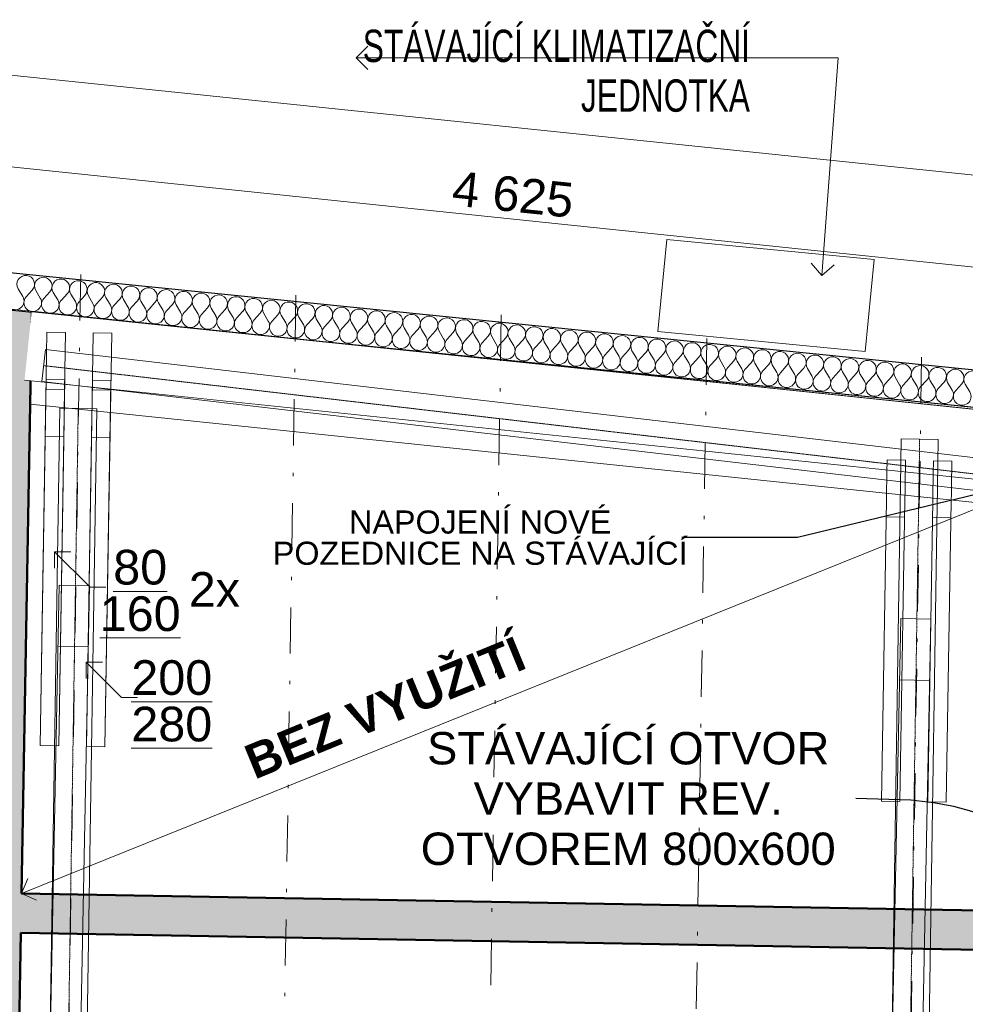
# Model space of a CAD drawing. Header units: millimetres. Extents: x -23738 to 4435, y -2716 to 20653.
# Tile 54 of 160: x -20066 to -15978, y 6985 to 11244. Entities that reach past the tile are written whole.
import ezdxf

# ---------------------------------------------------------------- set-up
doc = ezdxf.new("R2010")
doc.units = ezdxf.units.MM
doc.header["$MEASUREMENT"] = 0
for name, pattern in [('Wipeout_Contour', [1000, 0, -1000]), ('Čerchovaná', [450, 200, -117.5, 15, -117.5]), ('Čerchovaná S', [3.5, 1.5, -0.85, 0.3, -0.85])]:
    doc.linetypes.add(name, pattern=pattern)
for name, color, linetype in [('9._POHLED ZÁPADNÍ_2_0', 7, 'Continuous'), ('9._POHLED ZÁPADNÍ_2_2D prvky - obecné', 7, 'Continuous'), ('9._POHLED ZÁPADNÍ_2_Anotace - S', 7, 'Continuous'), ('9._POHLED ZÁPADNÍ_2_Anotace - SP', 7, 'Continuous'), ('9._POHLED ZÁPADNÍ_2_Konstrukce - krov', 7, 'Continuous'), ('9._POHLED ZÁPADNÍ_2_Konstrukce - nosné', 7, 'Continuous'), ('9._POHLED ZÁPADNÍ_2_Kóty - SP', 7, 'Continuous'), ('9._POHLED ZÁPADNÍ_2_Nové_Anotace - SP', 7, 'Continuous'), ('9._POHLED ZÁPADNÍ_2_Nové_Konstrukce - nosné', 7, 'Continuous'), ('9._POHLED ZÁPADNÍ_2_Nové_Výplně - Povrchové', 7, 'Continuous'), ('9._POHLED ZÁPADNÍ_2_Nové_Výplně – Řezové', 7, 'Continuous'), ('9._POHLED ZÁPADNÍ_2_Výplně - Povrchové', 7, 'Continuous'), ('9._POHLED ZÁPADNÍ_2_Výplně – Řezové', 7, 'Continuous'), ('9._POHLED ZÁPADNÍ_2_VÝTAH VAR 1', 7, 'Continuous')]:
    doc.layers.add(name, color=color, linetype=linetype)
doc.styles.add('GENEROVANÝ_STYL_1', font='txt')
doc.styles.add('GENEROVANÝ_STYL_2', font='arial.ttf')
doc.styles.add('GENEROVANÝ_STYL_4', font='txt')

# ---------------------------------------------------------------- blocks, each defined once
blk = doc.blocks.new('*X20', base_point=(-24533.1, -6254.2))
at = {"layer": '9._POHLED ZÁPADNÍ_2_Nové_Výplně – Řezové', "color": 21, "linetype": 'Continuous', "lineweight": 20, "true_color": 0xffaaaa}
for p, q in [((-20052.7, 10047.6), (-20072.4, 10080.2)), ((-20037.5, 10046.1), (-20011.7, 10074.1)), ((-19976.9, 10040), (-19996.6, 10072.6)), ((-19961.7, 10038.4), (-19935.9, 10066.5)), ((-19901.1, 10032.3), (-19920.8, 10064.9)), ((-19885.9, 10030.8), (-19860.1, 10058.8)), ((-19825.3, 10024.7), (-19845, 10057.3)), ((-19810.1, 10023.1), (-19784.3, 10051.2)), ((-19749.5, 10017), (-19769.2, 10049.6)), ((-19734.3, 10015.5), (-19708.5, 10043.5)), ((-19673.7, 10009.4), (-19693.4, 10042)), ((-19658.5, 10007.8), (-19632.7, 10035.9)), ((-19597.9, 10001.7), (-19617.6, 10034.3)), ((-19582.7, 10000.2), (-19556.9, 10028.2)), ((-19522.1, 9994.1), (-19541.7, 10026.7)), ((-19506.9, 9992.5), (-19481.1, 10020.6)), ((-19446.3, 9986.4), (-19465.9, 10019)), ((-19431.1, 9984.9), (-19405.3, 10012.9)), ((-19370.5, 9978.8), (-19390.1, 10011.4)), ((-19355.3, 9977.2), (-19329.5, 10005.3)), ((-19294.6, 9971.1), (-19314.3, 10003.7)), ((-19279.5, 9969.6), (-19253.7, 9997.6)), ((-19218.8, 9963.5), (-19238.5, 9996.1)), ((-19203.7, 9962), (-19177.9, 9990)), ((-19143, 9955.8), (-19162.7, 9988.5)), ((-19127.9, 9954.3), (-19102.1, 9982.3)), ((-19067.2, 9948.2), (-19086.9, 9980.8)), ((-19052.1, 9946.7), (-19026.3, 9974.7)), ((-18991.4, 9940.5), (-19011.1, 9973.2)), ((-18976.3, 9939), (-18950.5, 9967)), ((-18915.6, 9932.9), (-18935.3, 9965.5)), ((-18900.5, 9931.4), (-18874.7, 9959.4)), ((-18839.8, 9925.2), (-18859.5, 9957.9)), ((-18824.7, 9923.7), (-18798.9, 9951.7)), ((-18764, 9917.6), (-18783.7, 9950.2)), ((-18748.8, 9916.1), (-18723, 9944.1)), ((-18688.2, 9909.9), (-18707.9, 9942.6)), ((-18673, 9908.4), (-18647.2, 9936.4)), ((-18612.4, 9902.3), (-18632.1, 9934.9)), ((-18597.2, 9900.8), (-18571.4, 9928.8)), ((-18536.6, 9894.6), (-18556.3, 9927.3)), ((-18521.4, 9893.1), (-18495.6, 9921.1)), ((-18460.8, 9887), (-18480.5, 9919.6)), ((-18445.6, 9885.5), (-18419.8, 9913.5)), ((-18385, 9879.4), (-18404.7, 9912)), ((-18369.8, 9877.8), (-18344, 9905.9)), ((-18309.2, 9871.7), (-18328.9, 9904.3)), ((-18294, 9870.2), (-18268.2, 9898.2)), ((-18233.4, 9864.1), (-18253.1, 9896.7)), ((-18218.2, 9862.5), (-18192.4, 9890.6)), ((-18157.6, 9856.4), (-18177.2, 9889)), ((-18142.4, 9854.9), (-18116.6, 9882.9)), ((-18081.8, 9848.8), (-18101.4, 9881.4)), ((-18066.6, 9847.2), (-18040.8, 9875.3)), ((-18006, 9841.1), (-18025.6, 9873.7)), ((-17990.8, 9839.6), (-17965, 9867.6)), ((-17930.1, 9833.5), (-17949.8, 9866.1)), ((-17915, 9831.9), (-17889.2, 9860)), ((-17854.3, 9825.8), (-17874, 9858.4)), ((-17839.2, 9824.3), (-17813.4, 9852.3)), ((-17778.5, 9818.2), (-17798.2, 9850.8)), ((-17763.4, 9816.6), (-17737.6, 9844.7)), ((-17702.7, 9810.5), (-17722.4, 9843.1)), ((-17687.6, 9809), (-17661.8, 9837)), ((-17626.9, 9802.9), (-17646.6, 9835.5)), ((-17611.8, 9801.3), (-17586, 9829.4)), ((-17551.1, 9795.2), (-17570.8, 9827.8)), ((-17536, 9793.7), (-17510.2, 9821.7)), ((-17475.3, 9787.6), (-17495, 9820.2)), ((-17460.2, 9786), (-17434.4, 9814.1)), ((-17399.5, 9779.9), (-17419.2, 9812.5)), ((-17384.3, 9778.4), (-17358.5, 9806.4)), ((-17323.7, 9772.3), (-17343.4, 9804.9)), ((-17308.5, 9770.8), (-17282.7, 9798.8)), ((-17247.9, 9764.6), (-17267.6, 9797.3)), ((-17232.7, 9763.1), (-17206.9, 9791.1)), ((-17172.1, 9757), (-17191.8, 9789.6)), ((-17156.9, 9755.5), (-17131.1, 9783.5)), ((-17096.3, 9749.3), (-17116, 9782)), ((-17081.1, 9747.8), (-17055.3, 9775.8)), ((-17020.5, 9741.7), (-17040.2, 9774.3)), ((-17005.3, 9740.2), (-16979.5, 9768.2)), ((-16944.7, 9734), (-16964.4, 9766.7)), ((-16929.5, 9732.5), (-16903.7, 9760.5)), ((-16868.9, 9726.4), (-16888.6, 9759)), ((-16853.7, 9724.9), (-16827.9, 9752.9)), ((-16793.1, 9718.7), (-16812.7, 9751.4)), ((-16777.9, 9717.2), (-16752.1, 9745.2)), ((-16717.3, 9711.1), (-16736.9, 9743.7)), ((-16702.1, 9709.6), (-16676.3, 9737.6)), ((-16641.5, 9703.5), (-16661.1, 9736.1)), ((-16626.3, 9701.9), (-16600.5, 9729.9)), ((-16565.6, 9695.8), (-16585.3, 9728.4)), ((-16550.5, 9694.3), (-16524.7, 9722.3)), ((-16489.8, 9688.2), (-16509.5, 9720.8)), ((-16474.7, 9686.6), (-16448.9, 9714.7)), ((-16414, 9680.5), (-16433.7, 9713.1)), ((-16398.9, 9679), (-16373.1, 9707)), ((-16338.2, 9672.9), (-16357.9, 9705.5)), ((-16323.1, 9671.3), (-16297.3, 9699.4)), ((-16262.4, 9665.2), (-16282.1, 9697.8)), ((-16247.3, 9663.7), (-16221.5, 9691.7)), ((-16186.6, 9657.6), (-16206.3, 9690.2)), ((-16171.5, 9656), (-16145.7, 9684.1)), ((-16110.8, 9649.9), (-16130.5, 9682.5)), ((-16095.7, 9648.4), (-16069.9, 9676.4)), ((-16035, 9642.3), (-16054.7, 9674.9)), ((-16019.8, 9640.7), (-15994, 9668.8)), ((-15959.2, 9634.6), (-15978.9, 9667.2))]:
    blk.add_line(p, q, dxfattribs=at)
for centre, start, end in [((-20039.8, 10099.9), 84.239, 211.1089), ((-20039.8, 10099.9), 317.3691, 84.239), ((-19964, 10092.3), 84.239, 211.1089), ((-19964, 10092.3), 317.3691, 84.239), ((-19888.2, 10084.6), 84.239, 211.1089), ((-19888.2, 10084.6), 317.3691, 84.239), ((-19812.4, 10077), 84.239, 211.1089), ((-19812.4, 10077), 317.3691, 84.239), ((-19736.5, 10069.3), 84.239, 211.1089), ((-19736.5, 10069.3), 317.3691, 84.239), ((-19660.7, 10061.7), 84.239, 211.1089), ((-19660.7, 10061.7), 317.3691, 84.239), ((-20085.3, 10027.9), 137.3691, 31.1089), ((-19584.9, 10054), 84.239, 211.1089), ((-19584.9, 10054), 317.3691, 84.239), ((-19509.1, 10046.4), 84.239, 211.1089), ((-19509.1, 10046.4), 317.3691, 84.239), ((-19433.3, 10038.7), 84.239, 211.1089), ((-19433.3, 10038.7), 317.3691, 84.239), ((-19357.5, 10031.1), 84.239, 211.1089), ((-19357.5, 10031.1), 317.3691, 84.239), ((-19281.7, 10023.4), 84.239, 211.1089), ((-19281.7, 10023.4), 317.3691, 84.239), ((-19205.9, 10015.8), 84.239, 211.1089), ((-19205.9, 10015.8), 317.3691, 84.239), ((-20009.5, 10020.3), 137.3691, 31.1089), ((-19933.7, 10012.6), 137.3691, 31.1089), ((-19857.9, 10005), 137.3691, 31.1089), ((-19782.1, 9997.3), 137.3691, 31.1089), ((-19706.3, 9989.7), 137.3691, 31.1089), ((-19130.1, 10008.1), 84.239, 211.1089), ((-19130.1, 10008.1), 317.3691, 84.239), ((-19054.3, 10000.5), 84.239, 211.1089), ((-19054.3, 10000.5), 317.3691, 84.239), ((-18978.5, 9992.8), 84.239, 211.1089), ((-18978.5, 9992.8), 317.3691, 84.239), ((-18902.7, 9985.2), 84.239, 211.1089), ((-18902.7, 9985.2), 317.3691, 84.239), ((-18826.9, 9977.5), 84.239, 211.1089), ((-18826.9, 9977.5), 317.3691, 84.239), ((-19630.5, 9982), 137.3691, 31.1089), ((-19554.7, 9974.4), 137.3691, 31.1089), ((-19478.9, 9966.7), 137.3691, 31.1089), ((-19403.1, 9959.1), 137.3691, 31.1089), ((-19327.3, 9951.4), 137.3691, 31.1089), ((-19251.5, 9943.8), 137.3691, 31.1089), ((-18751.1, 9969.9), 84.239, 211.1089), ((-18751.1, 9969.9), 317.3691, 84.239), ((-18675.3, 9962.2), 84.239, 211.1089), ((-18675.3, 9962.2), 317.3691, 84.239), ((-18599.5, 9954.6), 84.239, 211.1089), ((-18599.5, 9954.6), 317.3691, 84.239), ((-18523.7, 9946.9), 84.239, 211.1089), ((-18523.7, 9946.9), 317.3691, 84.239), ((-18447.9, 9939.3), 84.239, 211.1089), ((-18447.9, 9939.3), 317.3691, 84.239), ((-18372, 9931.7), 84.239, 211.1089), ((-18372, 9931.7), 317.3691, 84.239), ((-19175.7, 9936.2), 137.3691, 31.1089), ((-19099.8, 9928.5), 137.3691, 31.1089), ((-19024, 9920.9), 137.3691, 31.1089), ((-18948.2, 9913.2), 137.3691, 31.1089), ((-18872.4, 9905.6), 137.3691, 31.1089), ((-18796.6, 9897.9), 137.3691, 31.1089), ((-18296.2, 9924), 84.239, 211.1089), ((-18296.2, 9924), 317.3691, 84.239), ((-18220.4, 9916.4), 84.239, 211.1089), ((-18220.4, 9916.4), 317.3691, 84.239), ((-18144.6, 9908.7), 84.239, 211.1089), ((-18144.6, 9908.7), 317.3691, 84.239), ((-18068.8, 9901.1), 84.239, 211.1089), ((-18068.8, 9901.1), 317.3691, 84.239), ((-17993, 9893.4), 84.239, 211.1089), ((-17993, 9893.4), 317.3691, 84.239), ((-17917.2, 9885.8), 84.239, 211.1089), ((-17917.2, 9885.8), 317.3691, 84.239), ((-18720.8, 9890.3), 137.3691, 31.1089), ((-18645, 9882.6), 137.3691, 31.1089), ((-18569.2, 9875), 137.3691, 31.1089), ((-18493.4, 9867.3), 137.3691, 31.1089), ((-18417.6, 9859.7), 137.3691, 31.1089), ((-17841.4, 9878.1), 84.239, 211.1089), ((-17841.4, 9878.1), 317.3691, 84.239), ((-17765.6, 9870.5), 84.239, 211.1089), ((-17765.6, 9870.5), 317.3691, 84.239), ((-17689.8, 9862.8), 84.239, 211.1089), ((-17689.8, 9862.8), 317.3691, 84.239), ((-17614, 9855.2), 84.239, 211.1089), ((-17614, 9855.2), 317.3691, 84.239), ((-17538.2, 9847.5), 84.239, 211.1089), ((-17538.2, 9847.5), 317.3691, 84.239), ((-18341.8, 9852), 137.3691, 31.1089), ((-18266, 9844.4), 137.3691, 31.1089), ((-18190.2, 9836.7), 137.3691, 31.1089), ((-18114.4, 9829.1), 137.3691, 31.1089), ((-18038.6, 9821.4), 137.3691, 31.1089), ((-17962.8, 9813.8), 137.3691, 31.1089), ((-17462.4, 9839.9), 84.239, 211.1089), ((-17462.4, 9839.9), 317.3691, 84.239), ((-17386.6, 9832.2), 84.239, 211.1089), ((-17386.6, 9832.2), 317.3691, 84.239), ((-17310.8, 9824.6), 84.239, 211.1089), ((-17310.8, 9824.6), 317.3691, 84.239), ((-17235, 9816.9), 84.239, 211.1089), ((-17235, 9816.9), 317.3691, 84.239), ((-17159.2, 9809.3), 84.239, 211.1089), ((-17159.2, 9809.3), 317.3691, 84.239), ((-17083.4, 9801.6), 84.239, 211.1089), ((-17083.4, 9801.6), 317.3691, 84.239), ((-17887, 9806.1), 137.3691, 31.1089), ((-17811.2, 9798.5), 137.3691, 31.1089), ((-17735.3, 9790.8), 137.3691, 31.1089), ((-17659.5, 9783.2), 137.3691, 31.1089), ((-17583.7, 9775.5), 137.3691, 31.1089), ((-17007.5, 9794), 84.239, 211.1089), ((-17007.5, 9794), 317.3691, 84.239), ((-16931.7, 9786.3), 84.239, 211.1089), ((-16931.7, 9786.3), 317.3691, 84.239), ((-16855.9, 9778.7), 84.239, 211.1089), ((-16855.9, 9778.7), 317.3691, 84.239), ((-16780.1, 9771), 84.239, 211.1089), ((-16780.1, 9771), 317.3691, 84.239), ((-16704.3, 9763.4), 84.239, 211.1089), ((-16704.3, 9763.4), 317.3691, 84.239), ((-17507.9, 9767.9), 137.3691, 31.1089), ((-17432.1, 9760.2), 137.3691, 31.1089), ((-17356.3, 9752.6), 137.3691, 31.1089), ((-17280.5, 9745), 137.3691, 31.1089), ((-17204.7, 9737.3), 137.3691, 31.1089), ((-17128.9, 9729.7), 137.3691, 31.1089), ((-16628.5, 9755.7), 84.239, 211.1089), ((-16628.5, 9755.7), 317.3691, 84.239), ((-16552.7, 9748.1), 84.239, 211.1089), ((-16552.7, 9748.1), 317.3691, 84.239), ((-16476.9, 9740.5), 84.239, 211.1089), ((-16476.9, 9740.5), 317.3691, 84.239), ((-16401.1, 9732.8), 84.239, 211.1089), ((-16401.1, 9732.8), 317.3691, 84.239), ((-16325.3, 9725.2), 84.239, 211.1089), ((-16325.3, 9725.2), 317.3691, 84.239), ((-16249.5, 9717.5), 84.239, 211.1089), ((-16249.5, 9717.5), 317.3691, 84.239), ((-17053.1, 9722), 137.3691, 31.1089), ((-16977.3, 9714.4), 137.3691, 31.1089), ((-16901.5, 9706.7), 137.3691, 31.1089), ((-16825.7, 9699.1), 137.3691, 31.1089), ((-16749.9, 9691.4), 137.3691, 31.1089), ((-16173.7, 9709.9), 84.239, 211.1089), ((-16173.7, 9709.9), 317.3691, 84.239), ((-16097.9, 9702.2), 84.239, 211.1089), ((-16097.9, 9702.2), 317.3691, 84.239), ((-16022.1, 9694.6), 84.239, 211.1089), ((-16022.1, 9694.6), 317.3691, 84.239), ((-15946.3, 9686.9), 84.239, 211.1089), ((-16674.1, 9683.8), 137.3691, 31.1089), ((-16598.3, 9676.1), 137.3691, 31.1089), ((-16522.5, 9668.5), 137.3691, 31.1089), ((-16446.7, 9660.8), 137.3691, 31.1089), ((-16370.8, 9653.2), 137.3691, 31.1089), ((-16295, 9645.5), 137.3691, 31.1089), ((-16219.2, 9637.9), 137.3691, 31.1089), ((-16143.4, 9630.2), 137.3691, 31.1089), ((-16067.6, 9622.6), 137.3691, 31.1089), ((-15991.8, 9614.9), 137.3691, 31.1089)]:
    blk.add_arc(centre, 38.1, start, end, dxfattribs=at)

msp = doc.modelspace()

# ---------------------------------------------------------------- hatches: boundary and pattern name
at = {"layer": '9._POHLED ZÁPADNÍ_2_Výplně – Řezové', "linetype": 'Continuous', "lineweight": 13}
msp.add_hatch(color=254, dxfattribs=at).paths.add_polyline_path([(-15914.8, 7391.1), (-20058.2, 7464), (-20061.2, 7294.1), (-15917.3, 7221.1)])

# ---------------------------------------------------------------- linework, layer by layer
at = {"layer": '9._POHLED ZÁPADNÍ_2_Anotace - S', "color": 8, "linetype": 'Continuous', "lineweight": 13}
for p, q in [((-19761.9, 8789.9), (-19915.1, 8943.1)), ((-19915.1, 8943.1), (-19844.4, 8943.1)), ((-19915.1, 8943.1), (-19915.1, 8872.4)), ((-19693.2, 8789.9), (-19761.9, 8789.9)), ((-19625.6, 8312.5), (-19778.8, 8465.7)), ((-19778.8, 8465.7), (-19708.1, 8465.7)), ((-19778.8, 8465.7), (-19778.8, 8395)), ((-19556.9, 8312.5), (-19625.6, 8312.5))]:
    msp.add_line(p, q, dxfattribs=at)
at = {"layer": '9._POHLED ZÁPADNÍ_2_Anotace - SP', "color": 8, "linetype": 'Continuous', "lineweight": 13}
for p, q in [((-18611.3, 11079.1), (-18561.3, 11129.1)), ((-18611.3, 11079.1), (-16528.5, 11079.1)), ((-18611.3, 11079.1), (-18561.3, 11029.1)), ((-20058.2, 7464), (-20030.6, 7529.1)), ((-20058.2, 7464), (-19993.1, 7436.4))]:
    msp.add_line(p, q, dxfattribs=at)
at = {"layer": '9._POHLED ZÁPADNÍ_2_Konstrukce - krov', "color": 8, "linetype": 'Continuous', "lineweight": 13}
for p, q in [((-19937.9, 6598.9), (-19894.7, 8798.5)), ((-19894.7, 8798.5), (-19764.7, 8795.9)), ((-19764.7, 8795.9), (-19808, 6596.4)), ((-16301.1, 6454.2), (-16257.8, 8653.8)), ((-16257.8, 8653.8), (-16127.9, 8651.3)), ((-16127.9, 8651.3), (-16171.1, 6451.7)), ((-19769.9, 8530.9), (-19899.9, 8533.5)), ((-16133.1, 8386.2), (-16263, 8388.8)), ((-19897.4, 8102.9), (-19977.4, 8104.3)), ((-19897.4, 8102.9), (-19977.4, 8104.3)), ((-19897.4, 8102.9), (-19977.3, 8104.3)), ((-19897.4, 8102.9), (-19977.3, 8104.3)), ((-19697.4, 8099.6), (-19777.4, 8101)), ((-19697.4, 8099.6), (-19777.4, 8101)), ((-19697.4, 8099.6), (-19777.4, 8101)), ((-19697.4, 8099.6), (-19777.4, 8101)), ((-16260.9, 7862.9), (-16340.9, 7864.3)), ((-16260.9, 7862.9), (-16340.9, 7864.3)), ((-16060.9, 7859.6), (-16140.9, 7861)), ((-16060.9, 7859.6), (-16140.9, 7861))]:
    msp.add_line(p, q, dxfattribs=at)
at = {"layer": '9._POHLED ZÁPADNÍ_2_Konstrukce - nosné', "color": 7, "linetype": 'Continuous', "lineweight": 50, "flags": 128}
for points in [[(-15914.8, 7391.1), (-20058.2, 7464)], [(-20112, 4410.4), (-20061.2, 7294.1)], [(-20061.2, 7294.1), (-15917.3, 7221.1)]]:
    msp.add_lwpolyline(points, dxfattribs=at)
at = {"layer": '9._POHLED ZÁPADNÍ_2_Nové_Anotace - SP', "color": 1, "linetype": 'Continuous', "lineweight": 25}
msp.add_line((-16703.3, 9003.9), (-17203.3, 9003.9), dxfattribs=at)
at = {"layer": '9._POHLED ZÁPADNÍ_2_Nové_Anotace - SP', "color": 1, "linetype": 'Continuous', "lineweight": 25, "flags": 128}
msp.add_lwpolyline([(-15757.2, 7718.4), (-15817.1, 7758.9), (-15881.1, 7792.6), (-15950.9, 7819.8), (-16028.3, 7841.1), (-16115.4, 7856.9), (-16213.8, 7867.7), (-16452.2, 7875.7)], dxfattribs=at)
at = {"layer": '9._POHLED ZÁPADNÍ_2_VÝTAH VAR 1', "color": 154, "linetype": 'Continuous', "lineweight": 13}
for p, q in [((-17268.4, 10293.6), (-17307, 9895.4)), ((-16372.6, 10206.6), (-17268.4, 10293.6)), ((-16411.2, 9808.5), (-16372.6, 10206.6)), ((-17307, 9895.4), (-16411.2, 9808.5))]:
    msp.add_line(p, q, dxfattribs=at)

# ---------------------------------------------------------------- texts
at = {"layer": '9._POHLED ZÁPADNÍ_2_0', "color": 7, "linetype": 'Continuous', "lineweight": 13, "insert": (-16909.5, 10844.1), "char_height": 140, "attachment_point": 9, "line_spacing_factor": 0.920728, "style": 'GENEROVANÝ_STYL_1'}
msp.add_mtext('\\A1;{\\W0.700000x;\\pqr;\\fArial|b0|i0|c238|p38;STÁVAJÍCÍ\\fArial|b0|i0|c238|p38; \\fArial|b0|i0|c238|p38;KLIMATIZAČNÍ\\P\\pqr;\\fArial|b0|i0|c238|p38;JEDNOTKA}', dxfattribs=at)
at = {"layer": '9._POHLED ZÁPADNÍ_2_0', "color": 251, "linetype": 'Continuous', "lineweight": 13, "true_color": 0x6a6a6a, "insert": (-19078.9, 8024.7), "char_height": 150, "attachment_point": 4, "rotation": 22.291, "style": 'GENEROVANÝ_STYL_4'}
msp.add_mtext('\\A1;{\\pql;\\fArial|b1|i0|c238|p38;BEZ VYUŽITÍ}', dxfattribs=at)
at = {"layer": '9._POHLED ZÁPADNÍ_2_Anotace - SP', "color": 8, "linetype": 'Continuous', "lineweight": 13, "char_height": 150, "attachment_point": 5, "line_spacing_factor": 0.804162, "style": 'GENEROVANÝ_STYL_1'}
for s, insert in [('\\A1;{\\pqc;\\fArial|b0|i0|c238|p38;\\L\\L80\\P\\pqc;\\fArial|b0|i0|c238|p38;160}', (-19545, 8774.5)), ('\\A1;{\\pqc;\\fArial|b0|i0|c238|p38;\\L\\L20\\fArial|b0|i0|c238|p38;\\L\\L0\\P\\pqc;\\fArial|b0|i0|c238|p38;28\\fArial|b0|i0|c238|p38;0}', (-19408.6, 8297.1))]:
    msp.add_mtext(s, dxfattribs=dict(at, insert=insert))
at = {"layer": '9._POHLED ZÁPADNÍ_2_Anotace - SP', "color": 8, "linetype": 'Continuous', "lineweight": 13, "insert": (-19224.5, 8779.8), "char_height": 150, "attachment_point": 5, "style": 'GENEROVANÝ_STYL_1'}
msp.add_mtext('\\A1;{\\pqc;\\fArial|b0|i0|c238|p38;2x}', dxfattribs=at)
at = {"layer": '9._POHLED ZÁPADNÍ_2_Anotace - SP', "color": 1, "linetype": 'Continuous', "lineweight": 25, "insert": (-17435.5, 7874.6), "char_height": 140, "width": 1966.54, "attachment_point": 5, "line_spacing_factor": 0.931661, "style": 'GENEROVANÝ_STYL_1'}
msp.add_mtext('\\A1;{\\pqc;\\fArial|b0|i0|c238|p38;STÁVAJÍCÍ OTVOR VYBAVIT REV. OTVOREM 800x600}', dxfattribs=at)
at = {"layer": '9._POHLED ZÁPADNÍ_2_Kóty - SP', "color": 154, "linetype": 'Continuous', "lineweight": 13, "insert": (-18202.1, 10439.5), "char_height": 150, "width": 512.914, "attachment_point": 7, "rotation": 354.0578, "style": 'GENEROVANÝ_STYL_2'}
msp.add_mtext('\\A1;{\\pql;\\fArial|b0|i0|c0|p38;4\xa0625}', dxfattribs=at)

# ---------------------------------------------------------------- next in the draw order: wipeouts: each hides what was drawn before it
at = {"color": 254, "linetype": 'Wipeout_Contour', "lineweight": 0, "ltscale": 76753.955194}
msp.add_wipeout([(-20313.5, 10008.8), (-12642.6, 9234.9), (-12626.6, 9394.1), (-20310.7, 10169.4)], dxfattribs=at).dxf.layer = '9._POHLED ZÁPADNÍ_2_Nové_Výplně - Povrchové'

# ---------------------------------------------------------------- next in the draw order: hatches: boundary and pattern name
at = {"layer": '9._POHLED ZÁPADNÍ_2_Výplně – Řezové', "linetype": 'Continuous', "lineweight": 13}
for points in [[(-20313.4, 10013.9), (-20412, 4415.7), (-20112, 4410.4), (-20020.9, 9581.3)], [(-20313.4, 10013.9), (-20020.9, 9581.3), (-20013.9, 9982.7)]]:
    msp.add_hatch(color=254, dxfattribs=at).paths.add_polyline_path(points)

# ---------------------------------------------------------------- next in the draw order: linework, layer by layer
at = {"layer": '9._POHLED ZÁPADNÍ_2_Konstrukce - nosné', "color": 7, "linetype": 'Continuous', "lineweight": 50}
msp.add_line((-20013.9, 9982.7), (-20020.9, 9581.3), dxfattribs=at)
at = {"layer": '9._POHLED ZÁPADNÍ_2_Konstrukce - nosné', "color": 7, "linetype": 'Continuous', "lineweight": 50, "flags": 128}
for points in [[(-20313.4, 10013.9), (-20013.9, 9982.7)], [(-20058.2, 7464), (-20020.9, 9581.3)]]:
    msp.add_lwpolyline(points, dxfattribs=at)
at = {"layer": '9._POHLED ZÁPADNÍ_2_Nové_Konstrukce - nosné', "color": 1, "linetype": 'Continuous', "lineweight": 25, "flags": 128}
for points in [[(-12626.6, 9394.1), (-20310.7, 10169.4)], [(-20313.5, 10008.8), (-12642.6, 9234.9)]]:
    msp.add_lwpolyline(points, dxfattribs=at)

# ---------------------------------------------------------------- next in the draw order: wipeouts: each hides what was drawn before it
at = {"color": 254, "linetype": 'Wipeout_Contour', "lineweight": 0, "ltscale": 81154.007407}
msp.add_wipeout([(-20020.9, 9581.3), (-15755, 9137.3), (-15713.5, 9535.1), (-20013.9, 9982.7)], dxfattribs=at).dxf.layer = '9._POHLED ZÁPADNÍ_2_Výplně - Povrchové'

# ---------------------------------------------------------------- next in the draw order: linework, layer by layer
at = {"layer": '9._POHLED ZÁPADNÍ_2_Konstrukce - nosné', "color": 7, "linetype": 'Continuous', "lineweight": 50}
msp.add_line((-20013.9, 9982.7), (-20020.9, 9581.3), dxfattribs=at)
at = {"layer": '9._POHLED ZÁPADNÍ_2_Konstrukce - nosné', "color": 251, "linetype": 'Continuous', "lineweight": 20, "true_color": 0x6a6a6a, "flags": 128}
for points in [[(-15713.5, 9535.1), (-20013.9, 9982.7)], [(-20020.9, 9581.3), (-15755, 9137.3)]]:
    msp.add_lwpolyline(points, dxfattribs=at)

# ---------------------------------------------------------------- next in the draw order: wipeouts: each hides what was drawn before it
at = {"color": 254, "linetype": 'Wipeout_Contour', "lineweight": 0, "ltscale": 74181.028328}
msp.add_wipeout([(-20313.5, 10008.8), (-11130.9, 9082.4), (-11114.9, 9241.6), (-20310.7, 10169.4)], dxfattribs=at).dxf.layer = '9._POHLED ZÁPADNÍ_2_Nové_Výplně – Řezové'

# ---------------------------------------------------------------- next in the draw order: linework, layer by layer
at = {"layer": '9._POHLED ZÁPADNÍ_2_Anotace - SP', "color": 8, "linetype": 'Continuous', "lineweight": 13}
for p, q in [((-16528.5, 11079.1), (-16598.2, 10137.9)), ((-16598.2, 10137.9), (-16644.4, 10191.5)), ((-16598.2, 10137.9), (-16544.7, 10184.1)), ((-20058.2, 7464), (-15877.9, 9151.2))]:
    msp.add_line(p, q, dxfattribs=at)
at = {"layer": '9._POHLED ZÁPADNÍ_2_Konstrukce - krov', "color": 8, "linetype": 'Continuous', "lineweight": 13}
for p, q in [((-16240.6, 9092.2), (-16320.6, 9093.6)), ((-16040.7, 9088.9), (-16120.7, 9090.3))]:
    msp.add_line(p, q, dxfattribs=at)
at = {"layer": '9._POHLED ZÁPADNÍ_2_Kóty - SP', "color": 154, "linetype": 'Continuous', "lineweight": 13}
for p, q in [((-20209.1, 11015.4), (-10842.4, 10040.5)), ((-20250, 10622.5), (-15650.2, 10143.7))]:
    msp.add_line(p, q, dxfattribs=at)
at = {"layer": '9._POHLED ZÁPADNÍ_2_Nové_Konstrukce - nosné', "color": 1, "linetype": 'Continuous', "lineweight": 25, "flags": 128}
for points in [[(-12609.1, 9392.4), (-20310.7, 10169.4)], [(-20313.5, 10008.8), (-12625.2, 9233.2)]]:
    msp.add_lwpolyline(points, dxfattribs=at)

# ---------------------------------------------------------------- next in the draw order: block references
at = {"layer": '9._POHLED ZÁPADNÍ_2_VÝTAH VAR 1', "color": 9, "linetype": 'Continuous', "lineweight": 13}
msp.add_blockref('*X20', (-24533.1, -6254.2), dxfattribs=at)

# ---------------------------------------------------------------- next in the draw order: texts
at = {"layer": '9._POHLED ZÁPADNÍ_2_Anotace - SP', "color": 1, "linetype": 'Continuous', "lineweight": 25, "insert": (-18075.5, 9003.2), "char_height": 100, "attachment_point": 5, "line_spacing_factor": 0.809296, "style": 'GENEROVANÝ_STYL_1'}
msp.add_mtext('\\A1;{\\pqc;\\fArial|b0|i0|c238|p38;NAPOJENÍ NOVÉ \\P\\pqc;\\fArial|b0|i0|c238|p38;POZEDNICE NA STÁVAJÍCÍ}', dxfattribs=at)

# ---------------------------------------------------------------- next in the draw order: wipeouts: each hides what was drawn before it
at = {"color": 254, "linetype": 'Wipeout_Contour', "lineweight": 0, "ltscale": 81262.197719}
msp.add_wipeout([(-15713.5, 9535.1), (-20013.9, 9983.5), (-20045, 9685.2), (-15744.6, 9236.7)], dxfattribs=at).dxf.layer = '9._POHLED ZÁPADNÍ_2_Výplně - Povrchové'

# ---------------------------------------------------------------- next in the draw order: linework, layer by layer
at = {"layer": '9._POHLED ZÁPADNÍ_2_2D prvky - obecné', "color": 7, "linetype": 'Continuous', "lineweight": 13}
msp.add_line((-20313.4, 10013.9), (-11031.8, 9049.1), dxfattribs=at)
at = {"layer": '9._POHLED ZÁPADNÍ_2_Konstrukce - krov', "color": 8, "linetype": 'Čerchovaná', "lineweight": 13}
for p, q in [((-19802.2, 10142.7), (-19895.2, 4268.5)), ((-18871.9, 10052.2), (-18963.5, 4271)), ((-17984.1, 9968), (-18074.3, 4270)), ((-17095.2, 9865.5), (-17183.9, 4269.5)), ((-16167.1, 9784.9), (-16254.3, 4274.9))]:
    msp.add_line(p, q, dxfattribs=at)
at = {"layer": '9._POHLED ZÁPADNÍ_2_Konstrukce - krov', "color": 8, "linetype": 'Continuous', "lineweight": 13}
for p, q in [((-19977.3, 8104.3), (-19947.9, 9892.9)), ((-19947.9, 9892.9), (-19867.9, 9891.6)), ((-19867.9, 9891.6), (-19897.4, 8102.9)), ((-19777.4, 8101), (-19747.9, 9889.6)), ((-19747.9, 9889.6), (-19667.9, 9888.3)), ((-19667.9, 9888.3), (-19697.4, 8099.6)), ((-19970.7, 9678.6), (-19954.5, 9817.6)), ((-19954.5, 9817.6), (-15659.2, 9317.3)), ((-19977.4, 8104.3), (-19951.3, 9687.8)), ((-19970.7, 9678.6), (-15675.4, 9178.3)), ((-19951.3, 9687.8), (-19871.3, 9686.5)), ((-19871.3, 9686.5), (-19897.4, 8102.9)), ((-19777.4, 8101), (-19751.3, 9684.5)), ((-19751.3, 9684.5), (-19671.3, 9683.2)), ((-19671.3, 9683.2), (-19697.4, 8099.6)), ((-19871.9, 9645.2), (-19951.9, 9646.5)), ((-19672, 9641.9), (-19752, 9643.3)), ((-19892.8, 9564.1), (-20032.8, 565.2)), ((-19892.8, 9564.1), (-19732.8, 9561.6)), ((-19732.8, 9561.6), (-19872.8, 562.7)), ((-19875.3, 9440.1), (-19955.3, 9441.4)), ((-19675.4, 9436.8), (-19755.4, 9438.1)), ((-16255.7, 9431.4), (-16395.7, 432.5)), ((-16255.7, 9431.4), (-16095.7, 9428.9)), ((-16095.7, 9428.9), (-16235.8, 430)), ((-16340.9, 7864.3), (-16316.6, 9339.9)), ((-16316.6, 9339.9), (-16236.6, 9338.6)), ((-16236.6, 9338.6), (-16260.9, 7862.9)), ((-16140.9, 7861), (-16116.6, 9336.6)), ((-16116.6, 9336.6), (-16036.6, 9335.3)), ((-16036.6, 9335.3), (-16060.9, 7859.6))]:
    msp.add_line(p, q, dxfattribs=at)
at = {"layer": '9._POHLED ZÁPADNÍ_2_Konstrukce - krov', "color": 251, "linetype": 'Čerchovaná S', "lineweight": 13, "true_color": 0x6a6a6a}
for p, q in [((-19962.6, 9748.1), (-15667.3, 9247.8)), ((-19812.8, 9562.9), (-19952.8, 564)), ((-16175.7, 9430.1), (-16315.7, 431.2))]:
    msp.add_line(p, q, dxfattribs=at)
at = {"layer": '9._POHLED ZÁPADNÍ_2_Konstrukce - nosné', "color": 251, "linetype": 'Continuous', "lineweight": 20, "true_color": 0x6a6a6a, "flags": 128}
for points in [[(-15713.5, 9535.1), (-20013.9, 9983.5)], [(-20045, 9685.2), (-15744.6, 9236.7)]]:
    msp.add_lwpolyline(points, dxfattribs=at)
at = {"layer": '9._POHLED ZÁPADNÍ_2_Nové_Anotace - SP', "color": 1, "linetype": 'Continuous', "lineweight": 25}
msp.add_line((-15687.6, 9250.2), (-16703.3, 9003.9), dxfattribs=at)

doc.saveas('drawing.dxf')
